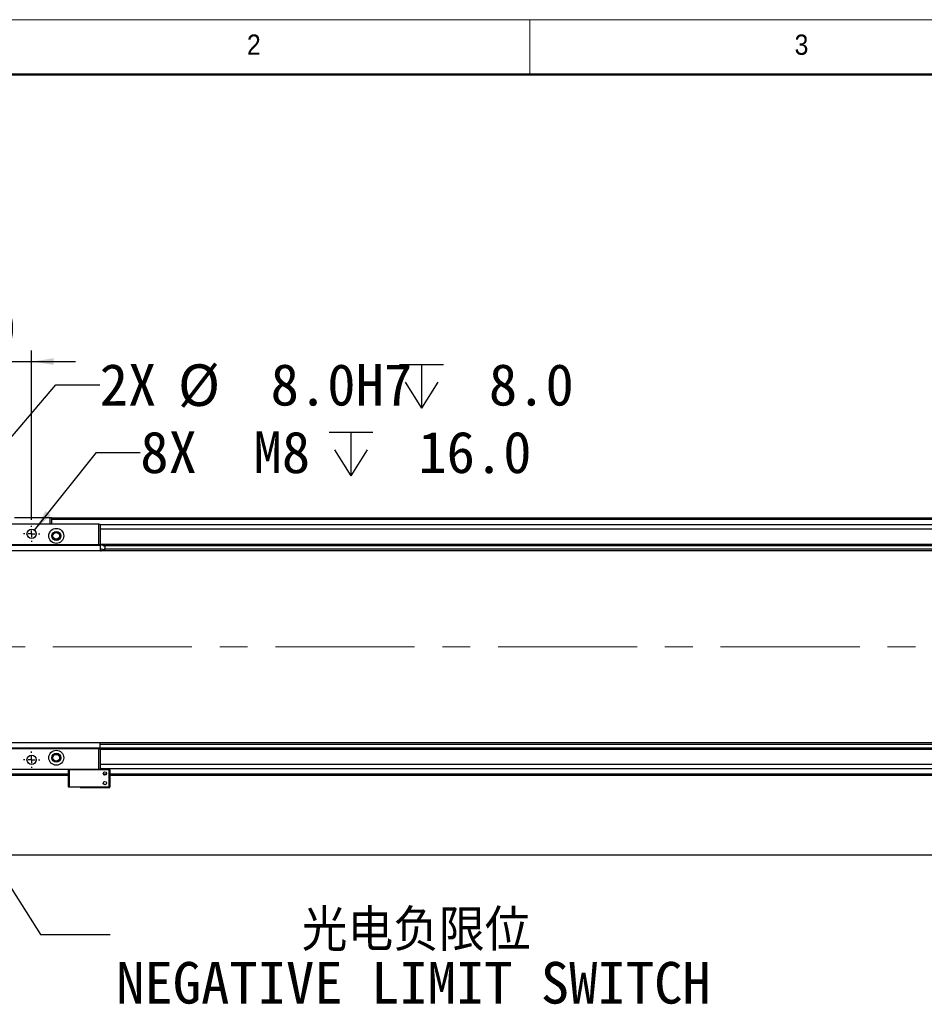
# Model space of a CAD drawing. Header units: millimetres. Extents: x 40 to 3320, y 40 to 2336.
# Tile 4 of 11: x 507 to 1168, y 1617 to 2336. Entities that reach past the tile are written whole.
import ezdxf

# ---------------------------------------------------------------- set-up
doc = ezdxf.new("R2010")
doc.units = ezdxf.units.MM
doc.header["$LTSCALE"] = 8
doc.linetypes.add('CENTERX2', pattern=[20.32, 12.7, -2.54, 2.54, -2.54])
doc.layers.add('DIMNS', color=7, linetype='Continuous')
doc.styles.add('SLDTEXTSTYLE0', font='Gothic.ttf', dxfattribs={"width": 0.913})
doc.styles.add('SLDTEXTSTYLE10', font='txt')
doc.styles.add('SLDTEXTSTYLE7', font='txt')
doc.styles.add('SLDTEXTSTYLE9', font='txt', dxfattribs={"bigfont": 'bigfont'})
doc.dimstyles.new('SLDDIMSTYLE0', dxfattribs={"dimtxt": 30.4, "dimasz": 16, "dimexe": 0, "dimexo": 0.0625, "dimgap": 7.6, "dimtad": 2, "dimdec": 1, "dimrnd": 1e-09, "dimzin": 4, "dimdsep": 46, "dimtxsty": 'SLDTEXTSTYLE7', "dimsah": 1, "dimcen": 0.09, "dimadec": 0, "dimazin": 1, "dimtfac": 1, "dimtdec": 1, "dimtmove": 0, "dimatfit": 0, "dimfxl": 0, "dimfrac": 2, "dimtolj": 1, "dimtzin": 12, "dimarcsym": 0})
doc.dimstyles.new('SLDDIMSTYLE1', dxfattribs={"dimtxt": 30.4, "dimasz": 16, "dimexe": 0, "dimexo": 0.0625, "dimgap": 7.6, "dimtad": 2, "dimdec": 1, "dimrnd": 1e-09, "dimzin": 4, "dimdsep": 46, "dimtxsty": 'SLDTEXTSTYLE7', "dimsah": 1, "dimcen": 0.09, "dimadec": 0, "dimazin": 1, "dimtfac": 1, "dimtdec": 1, "dimtofl": 0, "dimtmove": 0, "dimatfit": 3, "dimfxl": 0, "dimfrac": 2, "dimtolj": 1, "dimtzin": 12, "dimarcsym": 0})
doc.dimstyles.new('SLDDIMSTYLE3', dxfattribs={"dimtxt": 0.18, "dimasz": 16, "dimexe": 0, "dimexo": 0.0625, "dimgap": 0, "dimtad": 0, "dimtih": 1, "dimtoh": 1, "dimdec": 0, "dimrnd": 1e-09, "dimzin": 0, "dimdsep": 46, "dimtxsty": 'Standard', "dimsah": 1, "dimcen": 0.09, "dimadec": 0, "dimazin": 0, "dimtfac": 16, "dimtdec": 0, "dimtofl": 0, "dimtmove": 0, "dimatfit": 3, "dimfxl": 0, "dimfrac": 2, "dimtolj": 1, "dimtzin": 0, "dimarcsym": 0})
doc.dimstyles.new('SLDDIMSTYLE5', dxfattribs={"dimtxt": 30.4, "dimasz": 16, "dimexe": 0, "dimexo": 0.0625, "dimgap": 7.6, "dimtad": 0, "dimtih": 1, "dimtoh": 1, "dimdec": 1, "dimrnd": 1e-09, "dimzin": 4, "dimdsep": 46, "dimtxsty": 'SLDTEXTSTYLE7', "dimsah": 1, "dimcen": 0, "dimadec": 0, "dimazin": 1, "dimtfac": 1, "dimtdec": 1, "dimtofl": 0, "dimtmove": 0, "dimatfit": 3, "dimfxl": 0, "dimfrac": 2, "dimtolj": 1, "dimtzin": 12, "dimarcsym": 0})
doc.dimstyles.new('SLDDIMSTYLE6', dxfattribs={"dimtxt": 30.4, "dimasz": 16, "dimexe": 0, "dimexo": 0.0625, "dimgap": 7.6, "dimtad": 0, "dimtih": 1, "dimtoh": 1, "dimdec": 6, "dimrnd": 1e-09, "dimzin": 12, "dimdsep": 46, "dimtxsty": 'SLDTEXTSTYLE7', "dimsah": 1, "dimcen": 0, "dimadec": 0, "dimazin": 3, "dimtfac": 1, "dimtdec": 1, "dimtofl": 0, "dimtmove": 0, "dimatfit": 3, "dimfxl": 0, "dimfrac": 2, "dimtolj": 1, "dimtzin": 12, "dimarcsym": 0})

# ---------------------------------------------------------------- blocks, each defined once
blk = doc.blocks.new('_D_18')
at = {"layer": 'DIMNS'}
for p, q in [((366.06, 1970.69), (366.06, 2094.31)), ((516.06, 1970.69), (516.06, 2094.31)), ((366.06, 2086.31), (334.06, 2086.31)), ((366.06, 2086.31), (516.06, 2086.31)), ((516.06, 2086.31), (548.06, 2086.31))]:
    blk.add_line(p, q, dxfattribs=at)
for points in [[(366.06, 2086.31), (350.06, 2088.71), (350.06, 2083.91)], [(516.06, 2086.31), (532.06, 2083.91), (532.06, 2088.71)]]:
    blk.add_solid(points, dxfattribs=at)
at = {"layer": 'DIMNS', "insert": (401.32, 2126.19), "char_height": 30.4, "attachment_point": 1, "style": 'SLDTEXTSTYLE7'}
blk.add_mtext('150.0', dxfattribs=at)
blk = doc.blocks.new('SW_SYMBOL_HOLE_DEPTH')
at = {"layer": 'DIMNS', "color": 0}
for p, q in [((0, 7000), (6400, 7000)), ((3200, 7000), (3200, 600)), ((800, 4440), (3200, 600)), ((5600, 4440), (3200, 600))]:
    blk.add_line(p, q, dxfattribs=at)
blk = doc.blocks.new('_D_19')
at = {"layer": 'DIMNS'}
for p, q in [((443.66, 1963.57), (533.79, 2069.32)), ((533.79, 2069.32), (565.79, 2069.32))]:
    blk.add_line(p, q, dxfattribs=at)
blk.add_solid([(443.66, 1963.57), (455.86, 1974.19), (452.21, 1977.3)], dxfattribs=at)
at = {"layer": 'DIMNS', "xscale": 0.004985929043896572, "yscale": 0.004985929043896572, "zscale": 0.004985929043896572}
blk.add_blockref('SW_SYMBOL_HOLE_DEPTH', (784.86, 2049.19), dxfattribs=at)
at = {"layer": 'DIMNS', "char_height": 30.4, "attachment_point": 1, "style": 'SLDTEXTSTYLE7'}
for s, insert in [('%%c', (622.96, 2084.34)), ('2X ', (565.79, 2084.63)), (' 8.0H7', (669.93, 2084.63)), (' 8.0', (829.35, 2084.63))]:
    blk.add_mtext(s, dxfattribs=dict(at, insert=insert))
blk = doc.blocks.new('_D_20')
at = {"layer": 'DIMNS'}
for p, q in [((518.18, 1963.19), (563.42, 2019.97)), ((563.42, 2019.97), (595.42, 2019.97))]:
    blk.add_line(p, q, dxfattribs=at)
blk.add_solid([(518.18, 1963.19), (530.03, 1974.21), (526.27, 1977.2)], dxfattribs=at)
at = {"layer": 'DIMNS', "xscale": 0.004985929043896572, "yscale": 0.004985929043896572, "zscale": 0.004985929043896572}
blk.add_blockref('SW_SYMBOL_HOLE_DEPTH', (733.27, 1999.85), dxfattribs=at)
at = {"layer": 'DIMNS', "char_height": 30.4, "attachment_point": 1, "style": 'SLDTEXTSTYLE7'}
for s, insert in [('8X  M8 ', (595.42, 2035.29)), (' 16.0', (777.77, 2035.29))]:
    blk.add_mtext(s, dxfattribs=dict(at, insert=insert))
blk = doc.blocks.new('_D_22')
at = {"layer": 'DIMNS'}
for p, q in [((441.06, 1729.12), (441.06, 1718.02)), ((441.06, 1726.02), (2361.06, 1726.02)), ((2361.06, 1727.57), (2361.06, 1718.02))]:
    blk.add_line(p, q, dxfattribs=at)
for points in [[(441.06, 1726.02), (457.06, 1723.62), (457.06, 1728.42)], [(2361.06, 1726.02), (2345.06, 1728.42), (2345.06, 1723.62)]]:
    blk.add_solid(points, dxfattribs=at)
at = {"layer": 'DIMNS', "insert": (1292.24, 1765.91), "char_height": 30.4, "attachment_point": 1, "style": 'SLDTEXTSTYLE7'}
blk.add_mtext('1920.0', dxfattribs=at)
blk = doc.blocks.new('SW_NOTE_9')
at = {"layer": 'DIMNS', "color": 0, "char_height": 30.4, "attachment_point": 1}
for s, insert, style in [('     光电负限位', (4.38, 18.38), 'SLDTEXTSTYLE9'), ('NEGATIVE LIMIT SWITCH', (4.38, -20.02), 'SLDTEXTSTYLE10')]:
    blk.add_mtext(s, dxfattribs=dict(at, insert=insert, style=style))
blk = doc.blocks.new('SW_CENTERMARKSYMBOL_3')
at = {"layer": 'DIMNS', "color": 0}
for p, q in [((-5.08, 0), (-5.94, 0)), ((0, 0), (-2.54, 0)), ((0, 5.08), (0, 5.94)), ((0, 0), (0, 2.54)), ((0, 0), (0, -2.54)), ((0, 0), (2.54, 0)), ((5.08, 0), (5.94, 0)), ((0, -5.08), (0, -5.94))]:
    blk.add_line(p, q, dxfattribs=at)
blk = doc.blocks.new('SW_CENTERMARKSYMBOL_7')
at = {"layer": 'DIMNS', "color": 0}
for p, q in [((-5.08, 0), (-5.94, 0)), ((0, 0), (-2.54, 0)), ((0, 5.08), (0, 5.94)), ((0, 0), (0, 2.54)), ((0, 0), (0, -2.54)), ((0, 0), (2.54, 0)), ((5.08, 0), (5.94, 0)), ((0, -5.08), (0, -5.94))]:
    blk.add_line(p, q, dxfattribs=at)

msp = doc.modelspace()

# ---------------------------------------------------------------- linework, layer by layer
at = {"color": 7, "linetype": 'Continuous', "lineweight": 18}
for p, q in [((3320, 2336), (40, 2336)), ((880, 2336), (880, 2296)), ((80, 2296), (3280, 2296))]:
    msp.add_line(p, q, dxfattribs=at)
at = {"color": 7, "linetype": 'Continuous', "lineweight": 50}
msp.add_line((3280, 2296), (80, 2296), dxfattribs=at)
at = {"color": 7, "linetype": 'Continuous', "lineweight": 25}
for p, q in [((529.561967, 1972.226604), (503.5619442, 1972.226604)), ((503.6862198, 1972.5266017), (529.4376914, 1972.5266017)), ((529.561967, 1972.226604), (529.4376914, 1972.5266017)), ((529.4376914, 1972.5266017), (530.261964, 1972.5266017)), ((529.561967, 1967.5266064), (529.561967, 1972.226604)), ((530.5619542, 1972.226604), (529.561967, 1972.226604)), ((530.261964, 1972.5266017), (530.5619542, 1972.226604)), ((530.5619542, 1972.226604), (530.5619542, 1967.5266064)), ((2271.561921, 1972.0266006), (530.5619542, 1972.0266006)), ((530.5619542, 1971.8266047), (2271.561921, 1971.8266047)), ((530.5619542, 1971.6266013), (2271.561921, 1971.6266013)), ((530.5619542, 1971.5266071), (2271.561921, 1971.5266071)), ((565.061957, 1967.5266064), (317.0619611, 1967.5266064)), ((565.061957, 1952.5266058), (565.061957, 1967.5266064)), ((565.061957, 1967.5266064), (566.0619442, 1967.5266064)), ((566.0619442, 1967.5266064), (566.0619442, 1952.5266058)), ((2236.0619906, 1967.0266054), (566.0619442, 1967.0266054)), ((565.061957, 1952.5266058), (452.5818233, 1952.5266058)), ((566.0619442, 1952.0266048), (453.4619454, 1952.0266048)), ((566.0619442, 1952.5266058), (565.061957, 1952.5266058)), ((566.0619442, 1953.0266068), (2236.0619906, 1953.0266068)), ((566.0619442, 1952.5266058), (566.0619442, 1952.0266048)), ((566.0619442, 1952.0266048), (566.0619442, 1948.0266042)), ((2236.0619906, 1952.596604), (567.5468151, 1952.596604)), ((568.3125261, 1952.0225145), (2236.0619906, 1952.0225145)), ((569.4642071, 1948.500625), (569.6619753, 1951.328776)), ((2236.0619906, 1949.2446921), (569.5162419, 1949.2446921)), ((2504.5619611, 1948.0266042), (297.5619439, 1948.0266042)), ((297.5619439, 1808.0266036), (2504.5619611, 1808.0266036)), ((566.0619442, 1804.0266029), (566.0619442, 1808.0266036)), ((566.0619442, 1806.8085156), (2232.6076631, 1806.8085156)), ((566.0619442, 1804.0266029), (316.061974, 1804.0266029)), ((565.061957, 1803.5266019), (317.0619611, 1803.5266019)), ((565.061957, 1788.5266013), (565.061957, 1803.5266019)), ((565.061957, 1803.5266019), (566.0619442, 1803.5266019)), ((2233.8114385, 1804.0306933), (566.0619442, 1804.0306933)), ((566.0619442, 1804.0266029), (566.0619442, 1803.5266019)), ((566.0619442, 1803.5266019), (566.0619442, 1788.5266013)), ((2234.5771197, 1803.4566037), (566.0619442, 1803.4566037)), ((2236.0619906, 1803.0266009), (566.0619442, 1803.0266009)), ((565.061957, 1788.5266013), (317.0619611, 1788.5266013)), ((543.0619422, 1784.0266071), (451.0619644, 1784.0266071)), ((543.3619622, 1788.5266013), (543.0619422, 1788.2266037)), ((543.3619622, 1788.2266037), (543.0619422, 1788.2266037)), ((543.0619422, 1775.8266024), (543.0619422, 1788.2266037)), ((543.3619622, 1788.2266037), (543.4862081, 1788.5266013)), ((543.3619622, 1788.2266037), (543.3619622, 1775.8266024)), ((572.7619533, 1788.2266037), (543.3619622, 1788.2266037)), ((566.0619442, 1788.5266013), (565.061957, 1788.5266013)), ((2236.0619906, 1789.0266023), (566.0619442, 1789.0266023)), ((566.0619442, 1788.8266064), (573.0619434, 1788.8266064)), ((566.0619442, 1788.5266013), (572.6376776, 1788.5266013)), ((572.7619533, 1788.2266037), (572.6376776, 1788.5266013)), ((572.6376776, 1788.5266013), (572.7619533, 1788.5266013)), ((573.0619434, 1788.2266037), (572.7619533, 1788.5266013)), ((573.0619434, 1788.2266037), (572.7619533, 1788.2266037)), ((572.7619533, 1775.8266024), (572.7619533, 1788.2266037)), ((573.0619434, 1788.2266037), (573.0619434, 1788.8266064)), ((573.0619434, 1788.2266037), (573.0619434, 1775.8266024)), ((2234.0618972, 1784.0266071), (573.0619434, 1784.0266071)), ((543.0619422, 1775.8266024), (543.3619622, 1775.8266024)), ((543.3619622, 1775.5266048), (543.0619422, 1775.8266024)), ((543.3619622, 1775.8266024), (572.7619533, 1775.8266024)), ((543.3619622, 1775.8266024), (543.4862081, 1775.5266048)), ((543.4862081, 1775.5266048), (543.3619622, 1775.5266048)), ((572.6376776, 1775.5266048), (543.4862081, 1775.5266048)), ((551.561952, 1775.2266071), (551.561952, 1775.5266048)), ((551.561952, 1775.2266071), (573.0619434, 1775.2266071)), ((572.7619533, 1775.8266024), (572.6376776, 1775.5266048)), ((572.7619533, 1775.5266048), (572.6376776, 1775.5266048)), ((572.7619533, 1775.8266024), (573.0619434, 1775.8266024)), ((573.0619434, 1775.8266024), (572.7619533, 1775.5266048)), ((573.0619434, 1775.2266071), (573.0619434, 1775.8266024))]:
    msp.add_line(p, q, dxfattribs=at)
at = {"color": 8, "linetype": 'Continuous', "lineweight": 25}
for p, q in [((2271.561921, 1971.0266061), (530.5619542, 1971.0266061)), ((2236.0619906, 1964.0266068), (566.0619442, 1964.0266068)), ((2236.0619906, 1792.0266009), (566.0619442, 1792.0266009)), ((543.0619422, 1785.0266017), (451.0619644, 1785.0266017)), ((570.7075898, 1785.0266017), (568.4162978, 1785.0266017)), ((2234.0618972, 1785.0266017), (573.0619434, 1785.0266017))]:
    msp.add_line(p, q, dxfattribs=at)
at = {"color": 7, "linetype": 'Continuous', "lineweight": 25, "flags": 128}
for points in [[(569.6619753, 1951.328776), (569.4908802, 1951.397895), (569.0037016, 1951.5947319), (568.2745878, 1951.889313), (567.4145524, 1952.2367932), (566.5544871, 1952.5842733), (566.0619442, 1952.7832783)], [(569.4642071, 1948.500625), (569.2984168, 1948.5676057), (568.8190464, 1948.761291), (568.0780117, 1949.0606926), (567.1556, 1949.4333557), (566.151828, 1949.8389132), (566.0619442, 1949.8752273)]]:
    msp.add_lwpolyline(points, dxfattribs=at)
at = {"color": 8, "linetype": 'Continuous', "lineweight": 25, "flags": 128}
msp.add_lwpolyline([(566.0619442, 1948.3138017), (566.3396124, 1948.2016183), (566.7727891, 1948.0266042)], dxfattribs=at)
at = {"color": 7, "linetype": 'Continuous', "lineweight": 25}
for centre, radius in [((516.0619525, 1960.526604), 3.4), ((534.0619525, 1959.026604), 5.5), ((534.0619525, 1959.026604), 3.3), ((534.0619525, 1959.026604), 3), ((534.0619525, 1959.026604), 2.4585), ((516.0619525, 1795.526604), 3.4), ((534.0619525, 1797.026604), 5.5), ((534.0619525, 1797.026604), 3.3), ((534.0619525, 1797.026604), 3), ((534.0619525, 1797.026604), 2.4585), ((569.5619525, 1785.526604), 1.25), ((569.5619525, 1778.526604), 1.25)]:
    msp.add_circle(centre, radius, dxfattribs=at)
for centre, radius, start, end in [((566.8763151, 1950.9046155), 1.82, 30.1224828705, 105.8673084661), ((566.4044981, 1949.7368274), 3.3, 328.7850945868, 338.0000000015)]:
    msp.add_arc(centre, radius, start, end, dxfattribs=at)
at = {"layer": 'DIMNS', "linetype": 'CENTERX2', "lineweight": 18}
msp.add_line((2583.9091053, 1878.026604), (208.9083232, 1878.026604), dxfattribs=at)

# ---------------------------------------------------------------- block references
at = {"layer": 'DIMNS'}
for name, p in [('SW_CENTERMARKSYMBOL_3', (516.0619525, 1960.526604)), ('SW_CENTERMARKSYMBOL_7', (516.0619525, 1795.526604)), ('SW_NOTE_9', (573.4038462, 1667.9064965))]:
    msp.add_blockref(name, p, dxfattribs=at)

# ---------------------------------------------------------------- texts
at = {"color": 7, "linetype": 'Continuous', "lineweight": 0, "char_height": 14.8166667, "attachment_point": 1, "style": 'SLDTEXTSTYLE0'}
for s, insert in [('2', (673.3333333, 2325.1704848)), ('3', (1073.3333333, 2325.1704848))]:
    msp.add_mtext(s, dxfattribs=dict(at, insert=insert))

# ---------------------------------------------------------------- dimensions: what is measured, and where the dimension line sits
at = {"layer": 'DIMNS'}
dim = msp.add_linear_dim(base=(516.0619525, 2086.3066674), p1=(366.0619525, 1960.526604), p2=(516.0619525, 1960.526604), angle=0, dimstyle='SLDDIMSTYLE0', dxfattribs=at)
dim.commit()
dim.dimension.update_dxf_attribs({"geometry": '_D_18', "text_midpoint": (449.7458766, 2086.3066674), "dimtype": 160})
dim = msp.add_diameter_dim_2p(p1=(438.4672632, 1957.4823328), p2=(443.6566418, 1963.5708752), text='2X <>H7{\\fGDT;x} 8.0\\P', dimstyle='SLDDIMSTYLE5', dxfattribs=at)
dim.commit()
dim.dimension.update_dxf_attribs({"geometry": '_D_19', "text_midpoint": (729.5751749, 2069.3190573), "dimtype": 163})
dim = msp.add_diameter_dim_2p(p1=(513.9434881, 1957.8672604), p2=(518.1804169, 1963.1859476), text='8X  M8 {\\fGDT;x} 16.0\\P', dimstyle='SLDDIMSTYLE6', override={"dimpost": '<>'}, dxfattribs=at)
dim.commit()
dim.dimension.update_dxf_attribs({"geometry": '_D_20', "text_midpoint": (729.5751749, 2019.9711679), "dimtype": 163})
dim = msp.add_linear_dim(base=(2361.0619525, 1726.0202133), p1=(441.0619525, 1739.280143), p2=(2361.0619525, 1737.726604), dimstyle='SLDDIMSTYLE1', dxfattribs=at)
dim.commit()
dim.dimension.update_dxf_attribs({"geometry": '_D_22', "text_midpoint": (1351.6436051, 1726.0202133), "dimtype": 160})

# ---------------------------------------------------------------- leaders
msp.add_leader([(457.5619525, 1770.226604), (522.6038462, 1667.9064965), (573.4038462, 1667.9064965)], dimstyle='SLDDIMSTYLE3', dxfattribs=at)

doc.saveas('drawing.dxf')
